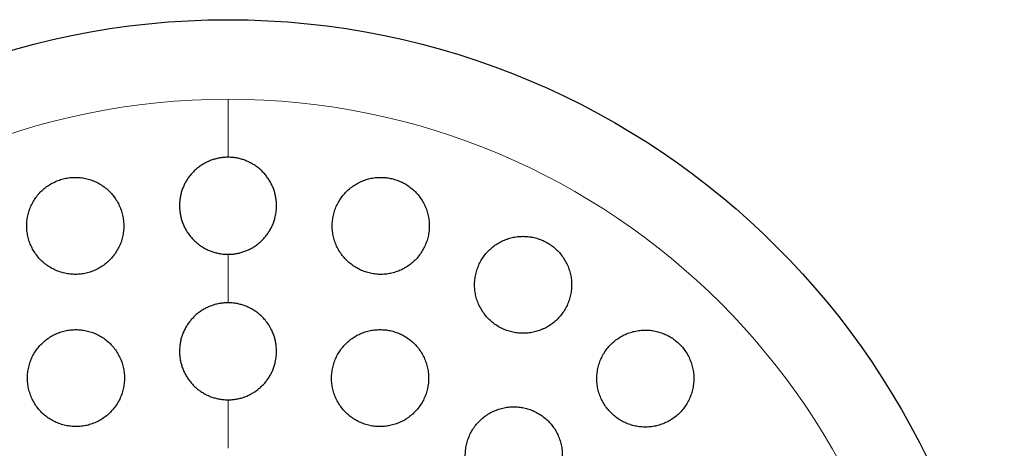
# Model space of a CAD drawing. Header units: millimetres. Extents: x 8 to 817, y 12 to 837.
# Tile 65 of 70: x 458 to 478, y 828 to 837. Entities that reach past the tile are written whole.
import ezdxf

# ---------------------------------------------------------------- set-up
doc = ezdxf.new("R2010")
doc.units = ezdxf.units.MM

msp = doc.modelspace()

# ---------------------------------------------------------------- linework, layer by layer
at = {"color": 252, "linetype": 'Continuous', "lineweight": 0}
for p, q in [((461.896, 835.431), (461.896, 834.234)), ((461.896, 832.234), (461.896, 831.234)), ((461.896, 829.234), (461.896, 828.234))]:
    msp.add_line(p, q, dxfattribs=at)
at = {"color": 7, "linetype": 'Continuous', "lineweight": 30}
msp.add_circle((461.896, 821.07), 16, dxfattribs=at)
at = {"color": 252, "linetype": 'Continuous', "lineweight": 0}
for start, end in [(90, 0), (0, 90)]:
    msp.add_arc((461.896, 821.07), 14.361, start, end, dxfattribs=at)
at = {"color": 7, "linetype": 'Continuous', "lineweight": 30}
for points, knots in [([(461.896, 834.234), (461.869, 834.233), (461.814, 834.232), (461.731, 834.221), (461.649, 834.204), (461.569, 834.18), (461.491, 834.149), (461.417, 834.113), (461.345, 834.069), (461.277, 834.02), (461.214, 833.966), (461.155, 833.907), (461.102, 833.843), (461.053, 833.774), (461.011, 833.702), (460.975, 833.626), (460.945, 833.547), (460.922, 833.465), (460.906, 833.382), (460.897, 833.299), (460.895, 833.213), (460.901, 833.128), (460.913, 833.044), (460.933, 832.961), (460.96, 832.88), (460.994, 832.801), (461.034, 832.726), (461.08, 832.654), (461.133, 832.586), (461.191, 832.523), (461.254, 832.466), (461.321, 832.415), (461.393, 832.368), (461.468, 832.329), (461.546, 832.296), (461.626, 832.27), (461.708, 832.25), (461.799, 832.237), (461.862, 832.235), (461.896, 832.234)], [0, 0, 0, 0, 0.0259835, 0.0521485, 0.078885, 0.1058186, 0.131802, 0.1579648, 0.184691, 0.2116108, 0.2377353, 0.2640384, 0.2909013, 0.3179561, 0.3443735, 0.3709715, 0.398136, 0.4254952, 0.4521881, 0.4790645, 0.5065192, 0.5341735, 0.5610034, 0.5880198, 0.6156261, 0.643437, 0.6702013, 0.6971536, 0.7247022, 0.7524583, 0.7789819, 0.8056928, 0.832998, 0.86051, 0.8867275, 0.9131297, 0.9401165, 0.9673063, 1, 1, 1, 1]), ([(461.896, 832.234), (461.924, 832.234), (461.979, 832.236), (462.062, 832.246), (462.144, 832.264), (462.224, 832.288), (462.302, 832.318), (462.376, 832.355), (462.448, 832.398), (462.516, 832.447), (462.579, 832.501), (462.637, 832.561), (462.691, 832.625), (462.739, 832.694), (462.782, 832.766), (462.818, 832.842), (462.847, 832.921), (462.874, 833.016), (462.893, 833.127), (462.898, 833.24), (462.892, 833.34), (462.879, 833.424), (462.86, 833.506), (462.833, 833.588), (462.799, 833.667), (462.759, 833.742), (462.713, 833.813), (462.66, 833.881), (462.602, 833.944), (462.539, 834.002), (462.472, 834.053), (462.4, 834.099), (462.324, 834.139), (462.246, 834.172), (462.167, 834.198), (462.084, 834.217), (461.994, 834.231), (461.931, 834.233), (461.896, 834.234)], [0, 0, 0, 0, 0.026112, 0.052502, 0.078892, 0.105828, 0.131938, 0.158322, 0.184707, 0.211629, 0.237848, 0.264246, 0.290923, 0.317979, 0.34458, 0.371182, 0.398156, 0.425514, 0.465691, 0.506504, 0.534157, 0.560987, 0.588004, 0.61561, 0.643421, 0.670188, 0.697143, 0.724694, 0.752453, 0.779173, 0.805892, 0.833002, 0.860517, 0.886833, 0.913335, 0.940128, 0.967319, 1, 1, 1, 1]), ([(458.748, 833.819), (458.711, 833.818), (458.637, 833.816), (458.527, 833.796), (458.42, 833.766), (458.317, 833.724), (458.219, 833.67), (458.128, 833.607), (458.045, 833.533), (457.97, 833.451), (457.905, 833.361), (457.85, 833.263), (457.806, 833.161), (457.774, 833.054), (457.754, 832.943), (457.746, 832.831), (457.751, 832.718), (457.769, 832.607), (457.799, 832.497), (457.842, 832.392), (457.896, 832.292), (457.962, 832.198), (458.037, 832.113), (458.122, 832.037), (458.215, 831.971), (458.315, 831.916), (458.42, 831.873), (458.529, 831.841), (458.64, 831.823), (458.753, 831.817), (458.865, 831.824), (458.976, 831.843), (459.083, 831.875), (459.186, 831.918), (459.283, 831.972), (459.374, 832.037), (459.456, 832.111), (459.531, 832.193), (459.595, 832.284), (459.649, 832.382), (459.693, 832.484), (459.724, 832.592), (459.743, 832.702), (459.75, 832.815), (459.744, 832.927), (459.726, 833.039), (459.695, 833.148), (459.651, 833.253), (459.596, 833.353), (459.53, 833.446), (459.454, 833.531), (459.368, 833.606), (459.275, 833.672), (459.175, 833.726), (459.069, 833.768), (458.962, 833.798), (458.854, 833.816), (458.784, 833.818), (458.748, 833.819)], [0, 0, 0, 0, 0.017577, 0.035211, 0.052788, 0.070365, 0.087998, 0.105575, 0.123173, 0.140828, 0.158427, 0.176171, 0.19397, 0.211715, 0.229663, 0.247667, 0.265616, 0.283741, 0.301922, 0.320047, 0.338241, 0.356494, 0.374688, 0.392813, 0.410997, 0.42912, 0.447066, 0.46507, 0.483015, 0.500754, 0.51855, 0.536289, 0.553885, 0.571538, 0.589134, 0.606712, 0.624345, 0.641924, 0.659613, 0.677357, 0.695047, 0.712929, 0.730867, 0.74875, 0.766826, 0.784959, 0.803035, 0.821222, 0.839467, 0.857654, 0.875816, 0.894036, 0.912198, 0.930208, 0.948277, 0.966287, 0.983144, 1, 1, 1, 1]), ([(465.045, 833.819), (465.007, 833.818), (464.932, 833.816), (464.822, 833.796), (464.714, 833.765), (464.611, 833.723), (464.513, 833.669), (464.422, 833.604), (464.338, 833.53), (464.263, 833.447), (464.198, 833.355), (464.143, 833.257), (464.099, 833.152), (464.068, 833.043), (464.049, 832.931), (464.042, 832.818), (464.049, 832.704), (464.069, 832.591), (464.101, 832.482), (464.145, 832.377), (464.201, 832.278), (464.268, 832.186), (464.345, 832.102), (464.43, 832.028), (464.523, 831.964), (464.622, 831.911), (464.726, 831.869), (464.834, 831.84), (464.944, 831.822), (465.056, 831.817), (465.167, 831.825), (465.276, 831.844), (465.383, 831.876), (465.485, 831.919), (465.582, 831.974), (465.673, 832.039), (465.756, 832.114), (465.83, 832.198), (465.895, 832.29), (465.949, 832.389), (465.992, 832.493), (466.023, 832.602), (466.041, 832.715), (466.047, 832.828), (466.039, 832.942), (466.019, 833.054), (465.986, 833.164), (465.94, 833.268), (465.884, 833.367), (465.816, 833.459), (465.739, 833.541), (465.653, 833.615), (465.56, 833.679), (465.46, 833.731), (465.356, 833.772), (465.251, 833.8), (465.147, 833.816), (465.079, 833.818), (465.045, 833.819)], [0, 0, 0, 0, 0.017727, 0.035512, 0.05324, 0.070961, 0.088737, 0.106459, 0.124319, 0.142235, 0.160097, 0.178156, 0.196273, 0.214333, 0.232514, 0.250754, 0.268935, 0.287106, 0.305335, 0.323505, 0.341535, 0.359623, 0.377651, 0.395474, 0.413355, 0.431177, 0.44882, 0.46652, 0.484163, 0.501732, 0.519356, 0.536926, 0.554554, 0.572238, 0.589868, 0.607664, 0.625515, 0.643312, 0.661312, 0.67937, 0.697371, 0.715526, 0.733739, 0.751894, 0.770084, 0.788332, 0.806521, 0.824607, 0.842752, 0.860837, 0.878727, 0.896675, 0.914564, 0.932255, 0.950002, 0.967693, 0.983846, 1, 1, 1, 1]), ([(467.978, 832.604), (467.941, 832.603), (467.865, 832.6), (467.754, 832.581), (467.646, 832.55), (467.542, 832.506), (467.444, 832.452), (467.352, 832.387), (467.269, 832.312), (467.194, 832.227), (467.128, 832.135), (467.074, 832.035), (467.031, 831.93), (467, 831.82), (466.982, 831.708), (466.976, 831.594), (466.984, 831.48), (467.004, 831.368), (467.037, 831.259), (467.082, 831.155), (467.139, 831.057), (467.206, 830.966), (467.282, 830.883), (467.368, 830.81), (467.46, 830.746), (467.559, 830.694), (467.663, 830.653), (467.77, 830.624), (467.88, 830.607), (467.991, 830.602), (468.102, 830.61), (468.212, 830.63), (468.318, 830.662), (468.421, 830.705), (468.519, 830.76), (468.61, 830.826), (468.693, 830.902), (468.767, 830.987), (468.832, 831.08), (468.886, 831.18), (468.928, 831.285), (468.958, 831.395), (468.976, 831.508), (468.98, 831.622), (468.972, 831.735), (468.95, 831.847), (468.917, 831.956), (468.87, 832.06), (468.813, 832.158), (468.746, 832.248), (468.668, 832.33), (468.583, 832.403), (468.49, 832.466), (468.391, 832.517), (468.287, 832.557), (468.182, 832.585), (468.079, 832.601), (468.012, 832.603), (467.978, 832.604)], [0, 0, 0, 0, 0.017878, 0.035815, 0.053694, 0.071565, 0.089492, 0.107364, 0.125386, 0.143464, 0.161486, 0.179652, 0.197876, 0.216042, 0.234226, 0.25247, 0.270654, 0.288721, 0.306847, 0.324913, 0.34278, 0.360705, 0.378571, 0.396245, 0.413976, 0.43165, 0.449223, 0.466852, 0.484426, 0.502031, 0.519693, 0.537299, 0.555054, 0.572865, 0.590621, 0.60858, 0.626595, 0.644555, 0.662686, 0.680875, 0.699006, 0.7172, 0.735453, 0.753647, 0.771765, 0.789941, 0.808058, 0.825992, 0.843985, 0.861919, 0.879646, 0.897431, 0.915158, 0.932748, 0.950394, 0.967985, 0.983992, 1, 1, 1, 1]), ([(461.896, 831.234), (461.869, 831.233), (461.814, 831.232), (461.731, 831.221), (461.648, 831.204), (461.567, 831.179), (461.49, 831.149), (461.415, 831.112), (461.343, 831.068), (461.275, 831.019), (461.211, 830.964), (461.153, 830.904), (461.099, 830.839), (461.051, 830.77), (461.009, 830.698), (460.973, 830.622), (460.944, 830.542), (460.921, 830.461), (460.906, 830.378), (460.897, 830.294), (460.895, 830.209), (460.901, 830.124), (460.914, 830.04), (460.934, 829.958), (460.961, 829.877), (460.995, 829.799), (461.035, 829.724), (461.081, 829.653), (461.133, 829.586), (461.191, 829.523), (461.254, 829.466), (461.32, 829.415), (461.392, 829.369), (461.467, 829.329), (461.545, 829.296), (461.625, 829.27), (461.707, 829.251), (461.798, 829.237), (461.862, 829.235), (461.896, 829.234)], [0, 0, 0, 0, 0.0261517, 0.0524855, 0.0793935, 0.1064996, 0.1326512, 0.1589838, 0.1858859, 0.2129841, 0.2392165, 0.2656293, 0.2926095, 0.319785, 0.3461836, 0.3727639, 0.3999155, 0.4272639, 0.4538177, 0.4805549, 0.50787, 0.5353847, 0.5620144, 0.588829, 0.6162283, 0.6438299, 0.6704216, 0.6971991, 0.7245647, 0.7521343, 0.7785906, 0.8052323, 0.8324609, 0.8598931, 0.8861772, 0.9126452, 0.9396948, 0.9669458, 1, 1, 1, 1]), ([(461.896, 829.234), (461.924, 829.234), (461.979, 829.236), (462.062, 829.246), (462.144, 829.264), (462.225, 829.288), (462.303, 829.319), (462.378, 829.356), (462.45, 829.4), (462.518, 829.449), (462.581, 829.504), (462.64, 829.563), (462.694, 829.628), (462.742, 829.697), (462.784, 829.77), (462.819, 829.846), (462.849, 829.925), (462.875, 830.02), (462.894, 830.132), (462.898, 830.245), (462.891, 830.343), (462.879, 830.427), (462.859, 830.509), (462.832, 830.59), (462.792, 830.682), (462.737, 830.78), (462.669, 830.872), (462.601, 830.945), (462.539, 831.002), (462.472, 831.053), (462.4, 831.099), (462.325, 831.138), (462.247, 831.171), (462.167, 831.197), (462.085, 831.217), (461.994, 831.231), (461.931, 831.233), (461.896, 831.234)], [0, 0, 0, 0, 0.026154, 0.05249, 0.0794, 0.106509, 0.132757, 0.159188, 0.185902, 0.213002, 0.23933, 0.265841, 0.292633, 0.31981, 0.346396, 0.372981, 0.399943, 0.427292, 0.467264, 0.507871, 0.535386, 0.562017, 0.588833, 0.616234, 0.643837, 0.68387, 0.724549, 0.752121, 0.77877, 0.80542, 0.832455, 0.85989, 0.886365, 0.91284, 0.939697, 0.96695, 1, 1, 1, 1]), ([(458.762, 830.681), (458.725, 830.68), (458.65, 830.677), (458.54, 830.658), (458.432, 830.627), (458.329, 830.585), (458.231, 830.531), (458.139, 830.466), (458.056, 830.392), (457.981, 830.309), (457.916, 830.218), (457.861, 830.12), (457.818, 830.017), (457.786, 829.909), (457.767, 829.799), (457.76, 829.687), (457.766, 829.574), (457.784, 829.463), (457.815, 829.354), (457.858, 829.249), (457.912, 829.15), (457.978, 829.058), (458.053, 828.973), (458.138, 828.897), (458.23, 828.832), (458.33, 828.777), (458.434, 828.734), (458.543, 828.703), (458.655, 828.685), (458.767, 828.679), (458.88, 828.686), (458.991, 828.705), (459.098, 828.737), (459.202, 828.781), (459.299, 828.835), (459.39, 828.9), (459.473, 828.975), (459.548, 829.059), (459.612, 829.15), (459.666, 829.248), (459.709, 829.352), (459.739, 829.46), (459.758, 829.57), (459.764, 829.683), (459.758, 829.795), (459.738, 829.906), (459.707, 830.015), (459.663, 830.119), (459.608, 830.218), (459.542, 830.31), (459.466, 830.394), (459.381, 830.469), (459.288, 830.534), (459.188, 830.588), (459.083, 830.63), (458.976, 830.66), (458.868, 830.678), (458.798, 830.68), (458.762, 830.681)], [0, 0, 0, 0, 0.017711, 0.035478, 0.053189, 0.0709, 0.088668, 0.10638, 0.124089, 0.141855, 0.159564, 0.177341, 0.195174, 0.212952, 0.230841, 0.248786, 0.266676, 0.284673, 0.302727, 0.320724, 0.338778, 0.35689, 0.374944, 0.392978, 0.41107, 0.429103, 0.447049, 0.465052, 0.482997, 0.500824, 0.518709, 0.536537, 0.554271, 0.572061, 0.589795, 0.607498, 0.625258, 0.642962, 0.660711, 0.678517, 0.696267, 0.714119, 0.732027, 0.749879, 0.767845, 0.785868, 0.803834, 0.821878, 0.839979, 0.858023, 0.876072, 0.894179, 0.912227, 0.930206, 0.948243, 0.966222, 0.983111, 1, 1, 1, 1]), ([(465.03, 830.681), (464.993, 830.68), (464.918, 830.677), (464.807, 830.658), (464.699, 830.627), (464.596, 830.584), (464.497, 830.53), (464.406, 830.465), (464.322, 830.39), (464.247, 830.306), (464.182, 830.214), (464.127, 830.115), (464.084, 830.011), (464.053, 829.902), (464.034, 829.79), (464.028, 829.677), (464.035, 829.564), (464.055, 829.452), (464.087, 829.343), (464.131, 829.239), (464.187, 829.14), (464.253, 829.049), (464.329, 828.965), (464.414, 828.891), (464.507, 828.827), (464.606, 828.773), (464.71, 828.732), (464.818, 828.702), (464.929, 828.684), (465.04, 828.679), (465.152, 828.686), (465.262, 828.706), (465.369, 828.738), (465.472, 828.782), (465.57, 828.836), (465.661, 828.902), (465.744, 828.978), (465.818, 829.062), (465.883, 829.154), (465.937, 829.254), (465.979, 829.358), (466.009, 829.467), (466.027, 829.579), (466.033, 829.692), (466.025, 829.806), (466.004, 829.917), (465.972, 830.026), (465.926, 830.13), (465.87, 830.228), (465.803, 830.319), (465.726, 830.402), (465.641, 830.476), (465.548, 830.539), (465.449, 830.592), (465.344, 830.633), (465.239, 830.661), (465.134, 830.678), (465.065, 830.68), (465.03, 830.681)], [0, 0, 0, 0, 0.01782, 0.035697, 0.053518, 0.071334, 0.089206, 0.107023, 0.124922, 0.142878, 0.160778, 0.178783, 0.196845, 0.21485, 0.232906, 0.251019, 0.269075, 0.287103, 0.305189, 0.323217, 0.341152, 0.359145, 0.37708, 0.394897, 0.412772, 0.43059, 0.448317, 0.466102, 0.48383, 0.501535, 0.519295, 0.537, 0.554757, 0.572571, 0.590328, 0.60819, 0.626109, 0.643972, 0.661947, 0.679979, 0.697955, 0.716002, 0.734107, 0.752155, 0.7702, 0.788304, 0.806349, 0.824319, 0.842346, 0.860316, 0.87817, 0.896081, 0.913935, 0.931685, 0.949491, 0.967241, 0.98362, 1, 1, 1, 1]), ([(470.497, 830.671), (470.46, 830.67), (470.384, 830.667), (470.272, 830.647), (470.164, 830.616), (470.059, 830.572), (469.961, 830.517), (469.869, 830.451), (469.785, 830.375), (469.709, 830.29), (469.644, 830.197), (469.59, 830.096), (469.548, 829.991), (469.517, 829.881), (469.5, 829.768), (469.495, 829.654), (469.504, 829.541), (469.525, 829.429), (469.558, 829.321), (469.604, 829.217), (469.66, 829.12), (469.727, 829.03), (469.803, 828.948), (469.888, 828.875), (469.98, 828.813), (470.079, 828.761), (470.182, 828.72), (470.29, 828.691), (470.399, 828.674), (470.511, 828.669), (470.622, 828.677), (470.732, 828.697), (470.839, 828.729), (470.943, 828.773), (471.041, 828.829), (471.132, 828.895), (471.215, 828.972), (471.29, 829.058), (471.354, 829.152), (471.408, 829.252), (471.45, 829.358), (471.479, 829.469), (471.495, 829.582), (471.499, 829.695), (471.49, 829.809), (471.468, 829.92), (471.434, 830.028), (471.388, 830.131), (471.33, 830.228), (471.263, 830.318), (471.186, 830.399), (471.101, 830.471), (471.008, 830.533), (470.909, 830.584), (470.806, 830.624), (470.701, 830.652), (470.598, 830.668), (470.531, 830.67), (470.497, 830.671)], [0, 0, 0, 0, 0.01803, 0.036119, 0.05415, 0.072174, 0.090256, 0.108281, 0.126425, 0.144626, 0.16277, 0.180963, 0.199214, 0.217407, 0.235509, 0.253669, 0.27177, 0.289683, 0.307653, 0.325564, 0.343274, 0.361041, 0.378751, 0.396335, 0.413975, 0.43156, 0.449147, 0.46679, 0.484379, 0.502094, 0.519866, 0.537583, 0.555498, 0.573469, 0.591385, 0.609486, 0.627645, 0.645746, 0.663939, 0.68219, 0.700382, 0.718527, 0.736731, 0.754875, 0.772854, 0.790891, 0.808869, 0.826638, 0.844464, 0.862233, 0.879843, 0.897509, 0.915119, 0.932689, 0.950315, 0.967886, 0.983943, 1, 1, 1, 1]), ([(467.787, 829.09), (467.749, 829.089), (467.674, 829.086), (467.562, 829.066), (467.454, 829.035), (467.35, 828.992), (467.252, 828.937), (467.16, 828.872), (467.076, 828.796), (467.001, 828.711), (466.935, 828.619), (466.881, 828.519), (466.839, 828.414), (466.808, 828.305), (466.79, 828.193), (466.785, 828.08), (466.792, 827.967), (466.812, 827.855), (466.845, 827.747), (466.89, 827.643), (466.946, 827.545), (467.012, 827.454), (467.088, 827.372), (467.173, 827.298), (467.265, 827.234), (467.363, 827.181), (467.467, 827.14), (467.575, 827.11), (467.686, 827.093), (467.797, 827.088), (467.909, 827.095), (468.019, 827.115), (468.127, 827.147), (468.23, 827.191), (468.328, 827.247), (468.419, 827.313), (468.503, 827.389), (468.577, 827.474), (468.641, 827.567), (468.695, 827.667), (468.737, 827.772), (468.767, 827.882), (468.784, 827.994), (468.789, 828.107), (468.78, 828.22), (468.759, 828.331), (468.726, 828.439), (468.68, 828.543), (468.624, 828.64), (468.557, 828.731), (468.48, 828.813), (468.395, 828.886), (468.302, 828.949), (468.203, 829.001), (468.099, 829.042), (467.994, 829.07), (467.889, 829.087), (467.821, 829.089), (467.787, 829.09)], [0, 0, 0, 0, 0.0179371, 0.0359318, 0.0538695, 0.0718028, 0.089793, 0.1077266, 0.1257353, 0.1438011, 0.1618097, 0.1798658, 0.1979796, 0.2160354, 0.2340608, 0.2521441, 0.270169, 0.2880991, 0.3060868, 0.3240163, 0.3418289, 0.3596988, 0.3775111, 0.3952363, 0.4130182, 0.4307436, 0.4484489, 0.4662106, 0.4839164, 0.5016772, 0.5194942, 0.5372555, 0.555123, 0.573047, 0.5909149, 0.6088948, 0.6269316, 0.6449117, 0.6629607, 0.6810673, 0.6991161, 0.7171598, 0.7352613, 0.7533044, 0.7712697, 0.7892928, 0.8072574, 0.8251062, 0.8430123, 0.8608606, 0.8786068, 0.8964098, 0.914156, 0.9318585, 0.9496174, 0.9673202, 0.9836601, 1, 1, 1, 1])]:
    msp.add_open_spline(points, degree=3, knots=knots, dxfattribs=at)

doc.saveas('drawing.dxf')
